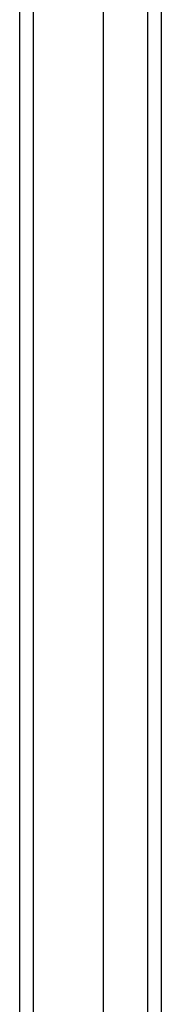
# Model space of a CAD drawing. Header units: inches. Extents: x 10.4 to 91.7, y 6.5 to 62.3.
# Tile 9 of 54: x 47.1 to 48, y 29.1 to 35.1. Entities that reach past the tile are written whole.
import ezdxf

# ---------------------------------------------------------------- set-up
doc = ezdxf.new("R2010")
doc.units = ezdxf.units.IN
doc.header["$MEASUREMENT"] = 0
doc.layers.add('Visible Edges(ANSI)', color=7, linetype='Continuous', lineweight=25)
doc.layers.add('Visible Tangent Edges(ANSI)', color=7, linetype='Continuous', lineweight=25)

msp = doc.modelspace()

# ---------------------------------------------------------------- linework, layer by layer
at = {"layer": 'Visible Edges(ANSI)'}
for p, q in [((47.1122, 47.0492), (47.1122, 23.2172)), ((47.624, 23.8418), (47.624, 46.4245)), ((47.9783, 24.0303), (47.9783, 46.236))]:
    msp.add_line(p, q, dxfattribs=at)
at = {"layer": 'Visible Tangent Edges(ANSI)'}
for p, q in [((47.1962, 23.2172), (47.1962, 47.0492)), ((47.8943, 46.351), (47.8943, 23.9153))]:
    msp.add_line(p, q, dxfattribs=at)

doc.saveas('drawing.dxf')
